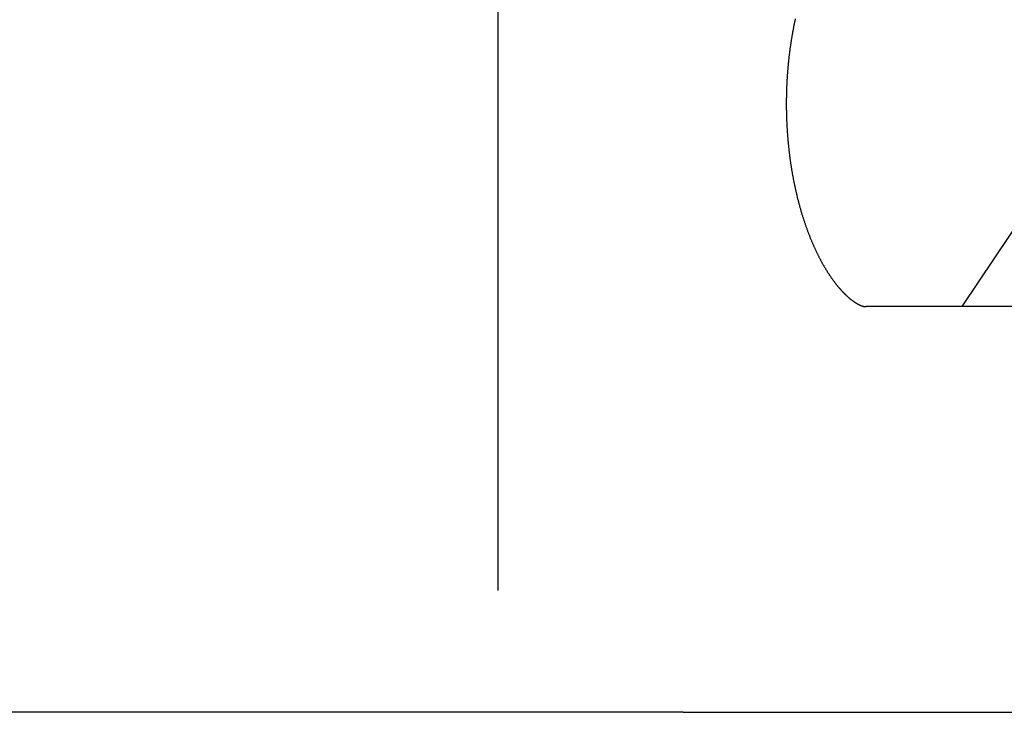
# Model space of a CAD drawing. Extents: x 668 to 3164, y 1007 to 2724.
# Tile 3 of 152: x 840 to 913, y 1663 to 1714. Entities that reach past the tile are written whole.
import ezdxf

# ---------------------------------------------------------------- set-up
doc = ezdxf.new("R2010")
doc.units = 0
doc.layers.add('KF_GRAVIS_12_RIGHT', color=7, linetype='CONTINUOUS')

# ---------------------------------------------------------------- blocks, each defined once
blk = doc.blocks.new('*U16')
at = {"layer": 'KF_GRAVIS_12_RIGHT'}
for p, q in [((46.6369, -581), (46.6369, -9)), ((80.9441, -560), (112.2625, -513.1938)), ((121.6827, -560), (73.8409, -560)), ((60.3305, -590), (0, -590)), ((60.3305, -590), (133.6008, -590))]:
    blk.add_line(p, q, dxfattribs=at)
blk.add_polyline3d([(68.6068, -538.729, 0), (68.5946, -538.785, 0), (68.5825, -538.841, 0), (68.5706, -538.897, 0), (68.5587, -538.953, 0), (68.5469, -539.009, 0), (68.5353, -539.066, 0), (68.5237, -539.122, 0), (68.5123, -539.179, 0), (68.5009, -539.235, 0), (68.4897, -539.292, 0), (68.4785, -539.349, 0), (68.4675, -539.406, 0), (68.4566, -539.463, 0), (68.4458, -539.52, 0), (68.4351, -539.577, 0), (68.4245, -539.635, 0), (68.414, -539.692, 0), (68.4036, -539.75, 0), (68.3934, -539.807, 0), (68.3832, -539.865, 0), (68.3731, -539.923, 0), (68.3632, -539.981, 0), (68.3534, -540.039, 0), (68.3436, -540.097, 0), (68.334, -540.155, 0), (68.3245, -540.213, 0), (68.3151, -540.272, 0), (68.3059, -540.33, 0), (68.2967, -540.389, 0), (68.2877, -540.447, 0), (68.2787, -540.506, 0), (68.2699, -540.564, 0), (68.2612, -540.623, 0), (68.2526, -540.682, 0), (68.2441, -540.741, 0), (68.2357, -540.8, 0), (68.2274, -540.859, 0), (68.2193, -540.918, 0), (68.2113, -540.978, 0), (68.2033, -541.037, 0), (68.1955, -541.096, 0), (68.1879, -541.156, 0), (68.1803, -541.215, 0), (68.1728, -541.275, 0), (68.1655, -541.334, 0), (68.1583, -541.394, 0), (68.1512, -541.454, 0), (68.1442, -541.514, 0), (68.1373, -541.573, 0), (68.1306, -541.633, 0), (68.1239, -541.693, 0), (68.1174, -541.753, 0), (68.111, -541.814, 0), (68.1048, -541.874, 0), (68.0986, -541.934, 0), (68.0926, -541.994, 0), (68.0867, -542.054, 0), (68.0809, -542.115, 0), (68.0752, -542.175, 0), (68.0696, -542.236, 0), (68.0642, -542.296, 0), (68.0589, -542.357, 0), (68.0537, -542.417, 0), (68.0486, -542.478, 0), (68.0437, -542.539, 0), (68.0389, -542.599, 0), (68.0341, -542.66, 0), (68.0296, -542.721, 0), (68.0251, -542.782, 0), (68.0208, -542.843, 0), (68.0165, -542.904, 0), (68.0124, -542.965, 0), (68.0085, -543.026, 0), (68.0046, -543.087, 0), (68.0009, -543.148, 0), (67.9973, -543.209, 0), (67.9938, -543.27, 0), (67.9904, -543.331, 0), (67.9871, -543.392, 0), (67.984, -543.454, 0), (67.981, -543.515, 0), (67.9781, -543.576, 0), (67.9754, -543.637, 0), (67.9727, -543.699, 0), (67.9702, -543.76, 0), (67.9678, -543.821, 0), (67.9655, -543.883, 0), (67.9634, -543.944, 0), (67.9613, -544.006, 0), (67.9594, -544.067, 0), (67.9576, -544.128, 0), (67.956, -544.19, 0), (67.9544, -544.251, 0), (67.953, -544.313, 0), (67.9517, -544.374, 0), (67.9505, -544.436, 0), (67.9495, -544.497, 0), (67.9485, -544.559, 0), (67.9477, -544.62, 0), (67.947, -544.682, 0), (67.9464, -544.744, 0), (67.946, -544.805, 0), (67.9456, -544.867, 0), (67.9454, -544.928, 0), (67.9454, -544.99, 0), (67.9454, -545.051, 0), (67.9456, -545.113, 0), (67.9458, -545.174, 0), (67.9462, -545.236, 0), (67.9468, -545.298, 0), (67.9474, -545.359, 0), (67.9482, -545.421, 0), (67.9491, -545.482, 0), (67.9501, -545.544, 0), (67.9512, -545.605, 0), (67.9525, -545.667, 0), (67.9538, -545.728, 0), (67.9553, -545.79, 0), (67.957, -545.851, 0), (67.9587, -545.913, 0), (67.9606, -545.974, 0), (67.9626, -546.036, 0), (67.9647, -546.097, 0), (67.9669, -546.158, 0), (67.9693, -546.22, 0), (67.9717, -546.281, 0), (67.9743, -546.342, 0), (67.9771, -546.404, 0), (67.9799, -546.465, 0), (67.9829, -546.526, 0), (67.986, -546.587, 0), (67.9892, -546.649, 0), (67.9925, -546.71, 0), (67.996, -546.771, 0), (67.9995, -546.832, 0), (68.0032, -546.893, 0), (68.0071, -546.954, 0), (68.011, -547.015, 0), (68.0151, -547.076, 0), (68.0193, -547.137, 0), (68.0236, -547.198, 0), (68.028, -547.259, 0), (68.0326, -547.32, 0), (68.0373, -547.38, 0), (68.0421, -547.441, 0), (68.047, -547.502, 0), (68.052, -547.563, 0), (68.0572, -547.623, 0), (68.0625, -547.684, 0), (68.0679, -547.744, 0), (68.0734, -547.805, 0), (68.0791, -547.865, 0), (68.0848, -547.926, 0), (68.0907, -547.986, 0), (68.0967, -548.046, 0), (68.1028, -548.106, 0), (68.1091, -548.167, 0), (68.1154, -548.227, 0), (68.1219, -548.287, 0), (68.1285, -548.347, 0), (68.1352, -548.407, 0), (68.1421, -548.467, 0), (68.149, -548.526, 0), (68.1561, -548.586, 0), (68.1632, -548.646, 0), (68.1705, -548.706, 0), (68.178, -548.765, 0), (68.1855, -548.825, 0), (68.1931, -548.884, 0), (68.2009, -548.943, 0), (68.2088, -549.003, 0), (68.2168, -549.062, 0), (68.2249, -549.121, 0), (68.2331, -549.18, 0), (68.2414, -549.239, 0), (68.2498, -549.298, 0), (68.2584, -549.357, 0), (68.2671, -549.416, 0), (68.2759, -549.475, 0), (68.2848, -549.533, 0), (68.2938, -549.592, 0), (68.3029, -549.651, 0), (68.3121, -549.709, 0), (68.3215, -549.767, 0), (68.3309, -549.826, 0), (68.3405, -549.884, 0), (68.3502, -549.942, 0), (68.3599, -550, 0), (68.3698, -550.058, 0), (68.3798, -550.116, 0), (68.39, -550.173, 0), (68.4002, -550.231, 0), (68.4105, -550.289, 0), (68.421, -550.346, 0), (68.4315, -550.404, 0), (68.4422, -550.461, 0), (68.4529, -550.518, 0), (68.4638, -550.575, 0), (68.4748, -550.632, 0), (68.4859, -550.689, 0), (68.4971, -550.746, 0), (68.5084, -550.803, 0), (68.5198, -550.859, 0), (68.5313, -550.916, 0), (68.543, -550.972, 0), (68.5547, -551.028, 0), (68.5665, -551.085, 0), (68.5785, -551.141, 0), (68.5905, -551.197, 0), (68.6027, -551.253, 0), (68.6149, -551.308, 0), (68.6273, -551.364, 0), (68.6397, -551.42, 0), (68.6523, -551.475, 0), (68.665, -551.53, 0), (68.6777, -551.586, 0), (68.6906, -551.641, 0), (68.7036, -551.696, 0), (68.7167, -551.751, 0), (68.7298, -551.805, 0), (68.7431, -551.86, 0), (68.7565, -551.914, 0), (68.77, -551.969, 0), (68.7836, -552.023, 0), (68.7973, -552.077, 0), (68.8111, -552.131, 0), (68.8249, -552.185, 0), (68.8389, -552.239, 0), (68.853, -552.293, 0), (68.8672, -552.346, 0), (68.8815, -552.399, 0), (68.8958, -552.453, 0), (68.9103, -552.506, 0), (68.9249, -552.559, 0), (68.9395, -552.612, 0), (68.9543, -552.664, 0), (68.9691, -552.717, 0), (68.984, -552.769, 0), (68.9991, -552.822, 0), (69.0142, -552.874, 0), (69.0294, -552.926, 0), (69.0447, -552.978, 0), (69.0601, -553.03, 0), (69.0755, -553.081, 0), (69.0911, -553.133, 0), (69.1067, -553.184, 0), (69.1225, -553.235, 0), (69.1383, -553.286, 0), (69.1542, -553.337, 0), (69.1702, -553.388, 0), (69.1863, -553.439, 0), (69.2024, -553.489, 0), (69.2187, -553.54, 0), (69.235, -553.59, 0), (69.2514, -553.64, 0), (69.2679, -553.69, 0), (69.2845, -553.739, 0), (69.3011, -553.789, 0), (69.3178, -553.838, 0), (69.3346, -553.888, 0), (69.3515, -553.937, 0), (69.3685, -553.986, 0), (69.3855, -554.034, 0), (69.4026, -554.083, 0), (69.4198, -554.132, 0), (69.4371, -554.18, 0), (69.4544, -554.228, 0), (69.4718, -554.276, 0), (69.4893, -554.324, 0), (69.5069, -554.371, 0), (69.5245, -554.419, 0), (69.5422, -554.466, 0), (69.56, -554.513, 0), (69.5778, -554.56, 0), (69.5958, -554.607, 0), (69.6137, -554.654, 0), (69.6318, -554.7, 0), (69.6499, -554.747, 0), (69.6681, -554.793, 0), (69.6863, -554.839, 0), (69.7047, -554.885, 0), (69.723, -554.93, 0), (69.7415, -554.976, 0), (69.76, -555.021, 0), (69.7786, -555.066, 0), (69.7972, -555.111, 0), (69.8159, -555.156, 0), (69.8347, -555.2, 0), (69.8535, -555.245, 0), (69.8724, -555.289, 0), (69.8913, -555.333, 0), (69.9103, -555.377, 0), (69.9294, -555.42, 0), (69.9485, -555.464, 0), (69.9677, -555.507, 0), (69.9869, -555.55, 0), (70.0062, -555.593, 0), (70.0256, -555.636, 0), (70.045, -555.678, 0), (70.0644, -555.721, 0), (70.0839, -555.763, 0), (70.1035, -555.805, 0), (70.1231, -555.846, 0), (70.1427, -555.888, 0), (70.1625, -555.929, 0), (70.1822, -555.97, 0), (70.202, -556.011, 0), (70.2219, -556.052, 0), (70.2418, -556.093, 0), (70.2617, -556.133, 0), (70.2817, -556.173, 0), (70.3017, -556.213, 0), (70.3218, -556.253, 0), (70.3419, -556.292, 0), (70.362, -556.332, 0), (70.3822, -556.371, 0), (70.4025, -556.41, 0), (70.4227, -556.449, 0), (70.443, -556.487, 0), (70.4633, -556.526, 0), (70.4837, -556.564, 0), (70.5041, -556.602, 0), (70.5245, -556.639, 0), (70.5449, -556.677, 0), (70.5654, -556.714, 0), (70.5859, -556.751, 0), (70.6064, -556.788, 0), (70.627, -556.825, 0), (70.6476, -556.861, 0), (70.6681, -556.898, 0), (70.6888, -556.934, 0), (70.7094, -556.97, 0), (70.7301, -557.005, 0), (70.7507, -557.041, 0), (70.7714, -557.076, 0), (70.7921, -557.111, 0), (70.8129, -557.146, 0), (70.8336, -557.18, 0), (70.8544, -557.215, 0), (70.8751, -557.249, 0), (70.8959, -557.283, 0), (70.9167, -557.316, 0), (70.9375, -557.35, 0), (70.9583, -557.383, 0), (70.9791, -557.416, 0), (70.9999, -557.449, 0), (71.0207, -557.482, 0), (71.0415, -557.514, 0), (71.0624, -557.546, 0), (71.0832, -557.578, 0), (71.104, -557.61, 0), (71.1248, -557.642, 0), (71.1457, -557.673, 0), (71.1665, -557.704, 0), (71.1873, -557.735, 0), (71.2081, -557.766, 0), (71.2289, -557.796, 0), (71.2497, -557.826, 0), (71.2705, -557.856, 0), (71.2913, -557.886, 0), (71.312, -557.915, 0), (71.3328, -557.945, 0), (71.3535, -557.974, 0), (71.3743, -558.003, 0), (71.395, -558.031, 0), (71.4157, -558.06, 0), (71.4363, -558.088, 0), (71.457, -558.116, 0), (71.4776, -558.143, 0), (71.4983, -558.171, 0), (71.5189, -558.198, 0), (71.5395, -558.225, 0), (71.56, -558.252, 0), (71.5805, -558.279, 0), (71.601, -558.305, 0), (71.6215, -558.331, 0), (71.642, -558.357, 0), (71.6624, -558.382, 0), (71.6827, -558.408, 0), (71.7031, -558.433, 0), (71.7234, -558.458, 0), (71.7436, -558.482, 0), (71.7639, -558.507, 0), (71.7841, -558.531, 0), (71.8042, -558.555, 0), (71.8243, -558.579, 0), (71.8443, -558.602, 0), (71.8644, -558.625, 0), (71.8843, -558.649, 0), (71.9042, -558.671, 0), (71.9241, -558.694, 0), (71.9439, -558.716, 0), (71.9636, -558.738, 0), (71.9834, -558.76, 0), (72.003, -558.782, 0), (72.0226, -558.803, 0), (72.0421, -558.825, 0), (72.0616, -558.846, 0), (72.081, -558.866, 0), (72.1004, -558.887, 0), (72.1197, -558.907, 0), (72.1389, -558.927, 0), (72.1581, -558.947, 0), (72.1771, -558.967, 0), (72.1962, -558.986, 0), (72.2151, -559.005, 0), (72.234, -559.024, 0), (72.2528, -559.043, 0), (72.2716, -559.062, 0), (72.2902, -559.08, 0), (72.3088, -559.098, 0), (72.3274, -559.116, 0), (72.3458, -559.134, 0), (72.3641, -559.151, 0), (72.3824, -559.168, 0), (72.4006, -559.185, 0), (72.4187, -559.202, 0), (72.4368, -559.219, 0), (72.4547, -559.235, 0), (72.4726, -559.251, 0), (72.4903, -559.267, 0), (72.508, -559.283, 0), (72.5256, -559.299, 0), (72.5431, -559.314, 0), (72.5605, -559.329, 0), (72.5778, -559.344, 0), (72.595, -559.359, 0), (72.6121, -559.373, 0), (72.6291, -559.387, 0), (72.646, -559.401, 0), (72.6628, -559.415, 0), (72.6795, -559.429, 0), (72.6962, -559.442, 0), (72.7127, -559.455, 0), (72.729, -559.468, 0), (72.7453, -559.481, 0), (72.7615, -559.494, 0), (72.7776, -559.506, 0), (72.7935, -559.518, 0), (72.8094, -559.53, 0), (72.8251, -559.542, 0), (72.8407, -559.554, 0), (72.8562, -559.565, 0), (72.8716, -559.576, 0), (72.8868, -559.587, 0), (72.902, -559.598, 0), (72.917, -559.609, 0), (72.9319, -559.619, 0), (72.9466, -559.629, 0), (72.9612, -559.639, 0), (72.9757, -559.649, 0), (72.99, -559.659, 0), (73.0042, -559.668, 0), (73.0182, -559.677, 0), (73.0321, -559.687, 0), (73.0459, -559.695, 0), (73.0596, -559.704, 0), (73.0731, -559.713, 0), (73.0864, -559.721, 0), (73.0997, -559.729, 0), (73.1128, -559.737, 0), (73.1258, -559.745, 0), (73.1386, -559.753, 0), (73.1513, -559.761, 0), (73.1639, -559.768, 0), (73.1763, -559.775, 0), (73.1886, -559.782, 0), (73.2008, -559.789, 0), (73.2129, -559.796, 0), (73.2248, -559.802, 0), (73.2366, -559.809, 0), (73.2482, -559.815, 0), (73.2598, -559.821, 0), (73.2712, -559.827, 0), (73.2825, -559.833, 0), (73.2936, -559.839, 0), (73.3047, -559.845, 0), (73.3156, -559.85, 0), (73.3263, -559.855, 0), (73.337, -559.86, 0), (73.3475, -559.866, 0), (73.3579, -559.87, 0), (73.3682, -559.875, 0), (73.3784, -559.88, 0), (73.3884, -559.884, 0), (73.3983, -559.889, 0), (73.4081, -559.893, 0), (73.4178, -559.897, 0), (73.4274, -559.901, 0), (73.4368, -559.905, 0), (73.4461, -559.909, 0), (73.4553, -559.913, 0), (73.4644, -559.916, 0), (73.4733, -559.92, 0), (73.4822, -559.923, 0), (73.4909, -559.927, 0), (73.4995, -559.93, 0), (73.508, -559.933, 0), (73.5164, -559.936, 0), (73.5246, -559.939, 0), (73.5328, -559.942, 0), (73.5408, -559.944, 0), (73.5487, -559.947, 0), (73.5566, -559.949, 0), (73.5643, -559.952, 0), (73.5718, -559.954, 0), (73.5793, -559.956, 0), (73.5867, -559.959, 0), (73.5939, -559.961, 0), (73.6011, -559.963, 0), (73.6081, -559.965, 0), (73.615, -559.967, 0), (73.6218, -559.968, 0), (73.6285, -559.97, 0), (73.6351, -559.972, 0), (73.6416, -559.973, 0), (73.648, -559.975, 0), (73.6542, -559.976, 0), (73.6604, -559.978, 0), (73.6665, -559.979, 0), (73.6724, -559.98, 0), (73.6783, -559.982, 0), (73.684, -559.983, 0), (73.6897, -559.984, 0), (73.6952, -559.985, 0), (73.7007, -559.986, 0), (73.706, -559.987, 0), (73.7113, -559.988, 0), (73.7164, -559.989, 0), (73.7216, -559.99, 0), (73.7266, -559.991, 0), (73.7316, -559.991, 0), (73.7365, -559.992, 0), (73.7413, -559.993, 0), (73.7461, -559.994, 0), (73.7508, -559.994, 0), (73.7554, -559.995, 0), (73.76, -559.995, 0), (73.7646, -559.996, 0), (73.7691, -559.996, 0), (73.7736, -559.997, 0), (73.778, -559.997, 0), (73.7824, -559.998, 0), (73.7867, -559.998, 0), (73.791, -559.998, 0), (73.7953, -559.999, 0), (73.7995, -559.999, 0), (73.8037, -559.999, 0), (73.8079, -559.999, 0), (73.8121, -559.999, 0), (73.8162, -560, 0), (73.8204, -560, 0), (73.8245, -560, 0), (73.8286, -560, 0), (73.8327, -560, 0), (73.8368, -560, 0), (73.8409, -560, 0)], dxfattribs=at)

msp = doc.modelspace()

# ---------------------------------------------------------------- block references
at = {"layer": 'KF_GRAVIS_12_RIGHT'}
msp.add_blockref('*U16', (828.93, 2253.101), dxfattribs=at)

doc.saveas('drawing.dxf')
